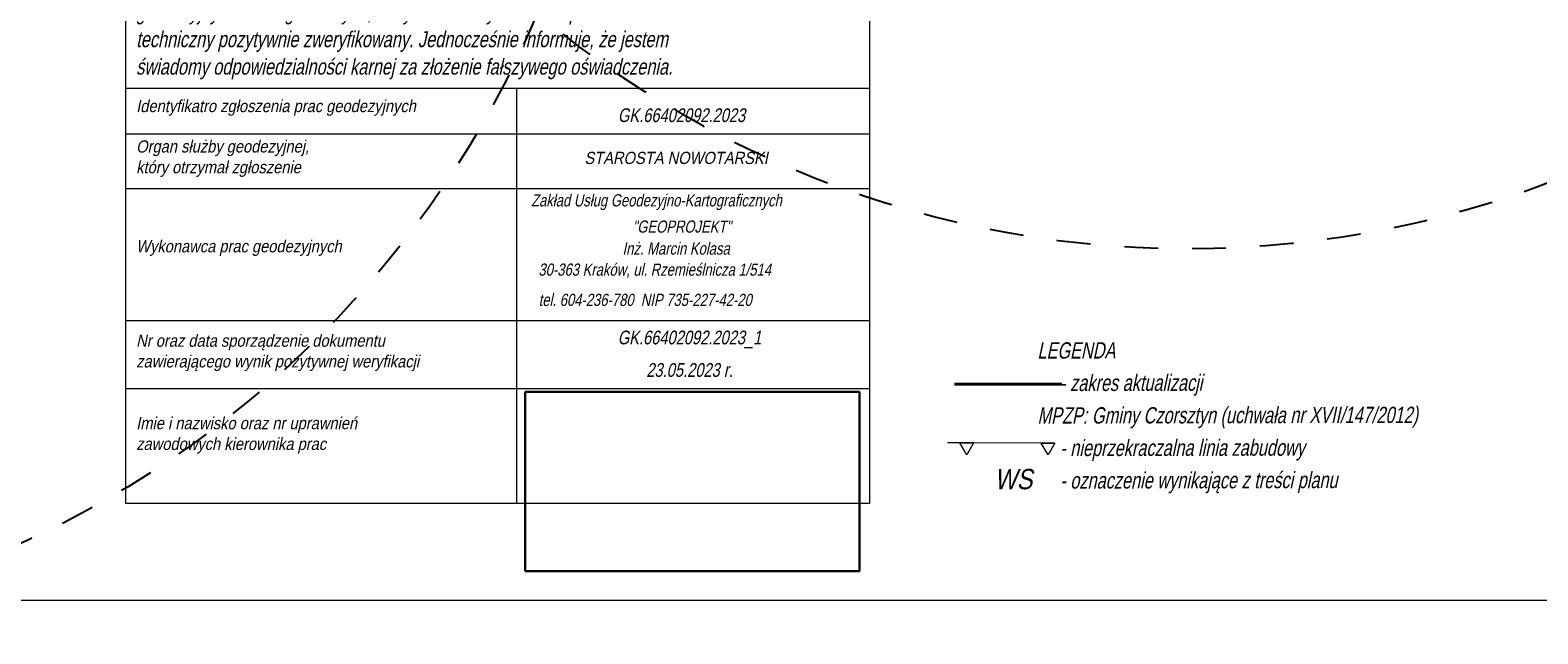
# Model space of a CAD drawing. Header units: metres. Extents: x 7403618 to 7449367, y 5479833 to 5516047.
# Tile 29 of 72: x 7449007 to 7449119, y 5479833 to 5479877. Entities that reach past the tile are written whole.
import ezdxf

# ---------------------------------------------------------------- set-up
doc = ezdxf.new("R2010")
doc.units = ezdxf.units.M
doc.header["$MEASUREMENT"] = 0
doc.header["$XCLIPFRAME"] = 2
doc.linetypes.add('0.5_0.5', pattern=[1, 0.5, -0.5])
doc.linetypes.add('DGN Style 3', pattern=[31.922568, 22.801834, -9.120734])
doc.layers.get('0').update_dxf_attribs({"linetype": 'CONTINUOUS', "lineweight": 9})
for name, color, linetype, lineweight in [('_MAPA-TABELKA', 7, 'CONTINUOUS', 15), ('_MPZP_linie rozgraniczające', 212, 'CONTINUOUS', 15), ('mdcp', 253, 'CONTINUOUS', 5), ('wodociag_proj', 150, 'CONTINUOUS', 25)]:
    doc.layers.add(name, color=color, linetype=linetype, lineweight=lineweight)
doc.layers.add('_NIEDRUK', color=212, linetype='CONTINUOUS', lineweight=100, plot=False)
doc.styles.add('mk2012', font='ITALIC_1250.shx', dxfattribs={"width": 0.8, "height": 0.9})
doc.styles.add('Style-WORKING_1250 I 0.20944', font='WORKING_1250.shx', dxfattribs={"oblique": 12})
picture_1 = doc.add_image_def('image1.jpg', size_in_pixel=(1137, 610))

# ---------------------------------------------------------------- blocks, each defined once
blk = doc.blocks.new('*U31')
at = {"layer": '_MAPA-TABELKA', "color": 212, "linetype": 'Continuous', "lineweight": 13}
for p, q in [((-18.38, -2.07), (-19.31, -2.07)), ((-17.38, -2.07), (-18.38, -2.07)), ((-12.38, -2.08), (-17.38, -2.07)), ((-11.38, -2.08), (-12.38, -2.08))]:
    blk.add_line(p, q, dxfattribs=at)
at = {"layer": '_MAPA-TABELKA', "color": 7, "linetype": 'DGN Style 3', "lineweight": 40, "flags": 128}
blk.add_lwpolyline([(-10.85, 2.27), (-18.78, 2.28)], dxfattribs=at)
at = {"layer": '_MAPA-TABELKA', "color": 212, "linetype": 'Continuous', "lineweight": 13, "flags": 128}
for points in [[(-18.38, -2.07), (-17.38, -2.07), (-17.88, -2.94), (-18.38, -2.07)], [(-12.38, -2.08), (-11.38, -2.08), (-11.88, -2.95), (-12.38, -2.08)]]:
    blk.add_lwpolyline(points, close=True, dxfattribs=at)
at = {"layer": '_MAPA-TABELKA', "color": 7, "linetype": 'Continuous', "lineweight": 13, "insert": (-12.63, -13.01), "char_height": 1.2, "attachment_point": 7, "rotation": 0.1087, "line_spacing_factor": 1.2, "style": 'Style-WORKING_1250 I 0.20944'}
blk.add_mtext('\\H1x;\\W0.75;LEGENDA \\P     - zakres aktualizacji\\PMPZP: Gminy Czorsztyn (uchwała nr XVII/147/2012)\\P     - nieprzekraczalna linia zabudowy\\P     - oznaczenie wynikające z treści planu\\P\\P\\P\\P', dxfattribs=at)
at = {"layer": '_MAPA-TABELKA', "color": 212, "linetype": 'DGN Style 3', "lineweight": 13, "insert": (-13.03, -5.51), "char_height": 1.5, "attachment_point": 9, "rotation": 0.1087, "line_spacing_factor": 0.6, "style": 'mk2012'}
blk.add_mtext('\\FWORKING_1250;\\Q12;\\H1x;\\W0.866667;WS', dxfattribs=at)
blk = doc.blocks.new('MDCP_borek')
at = {"layer": '_MAPA-TABELKA', "color": 7, "linetype": 'Continuous', "lineweight": 13, "ltscale": 1.35}
for p, q in [((82.97, -110.66), (137.87, -110.66)), ((82.97, -110.66), (137.87, -110.66)), ((82.97, -114.03), (137.87, -114.03)), ((82.97, -114.03), (137.87, -114.03)), ((82.97, -118.08), (137.87, -118.08)), ((82.97, -118.08), (137.87, -118.08)), ((82.97, -127.81), (137.87, -127.81)), ((82.97, -127.81), (137.87, -127.81)), ((82.97, -132.84), (137.87, -132.84)), ((82.97, -132.84), (137.87, -132.84))]:
    blk.add_line(p, q, dxfattribs=at)
at = {"layer": '_MAPA-TABELKA', "color": 7, "linetype": 'Continuous', "lineweight": 13, "ltscale": 1.35, "flags": 128}
blk.add_lwpolyline([(82.97, -101.97), (137.87, -101.97), (137.87, -141.33), (82.97, -141.33), (82.97, -101.97)], close=True, dxfattribs=at)
blk.add_lwpolyline([(82.97, -101.97), (137.87, -101.97), (137.87, -141.33), (82.97, -141.33), (82.97, -101.97)], close=True, dxfattribs=at)
blk.add_lwpolyline([(111.82, -110.66), (111.82, -141.33)], dxfattribs=at)
blk.add_lwpolyline([(111.82, -110.66), (111.82, -141.33)], dxfattribs=at)
at = {"layer": '_NIEDRUK', "color": 7, "linetype": 'Continuous', "lineweight": 13, "flags": 128}
blk.add_lwpolyline([(-75, -148.5), (-75, 44.55), (250, 44.55), (250, -148.5), (-75, -148.5)], close=True, dxfattribs=at)
blk.add_lwpolyline([(-75, -148.5), (-75, 44.55), (250, 44.55), (250, -148.5), (-75, -148.5)], close=True, dxfattribs=at)
at = {"layer": '_MAPA-TABELKA', "color": 7, "linetype": 'DGN Style 3', "lineweight": 40}
blk.add_blockref('*U31', (162.94, -134.79), dxfattribs=at)
blk.add_blockref('*U31', (162.94, -134.79), dxfattribs=at)
at = {"layer": '_MAPA-TABELKA', "color": 7, "linetype": 'Continuous', "lineweight": 13, "rotation": 359.9998, "style": 'mk2012'}
for s, insert, char_height, attachment_point, line_spacing_factor in [('\\FWORKING_1250;\\Q12;\\H1x;\\W0.769231;Poświadczam, że niniejszy dokument został opracowany w wyniku prac\\Pgeodezyjnych i kartograficznych, których rezultaty zawiera operat\\Ptechniczny pozytywnie zweryfikowany. Jednocześnie informuje, że jestem\\Pświadomy odpowiedzialności karnej za złożenie fałszywego oświadczenia.', (83.73, -110.02), 1.17, 7, 1.038462), ('\\FWORKING_1250;\\Q12;\\H1x;\\W0.769231;Poświadczam, że niniejszy dokument został opracowany w wyniku prac\\Pgeodezyjnych i kartograficznych, których rezultaty zawiera operat\\Ptechniczny pozytywnie zweryfikowany. Jednocześnie informuje, że jestem\\Pświadomy odpowiedzialności karnej za złożenie fałszywego oświadczenia.', (83.73, -110.02), 1.17, 7, 1.038462), ('\\FWORKING_1250;\\Q12;\\H1x;\\W0.9;Identyfikatro zgłoszenia prac geodezyjnych', (83.73, -112.71), 0.9, 7, 1.02), ('\\FWORKING_1250;\\Q12;\\H1x;\\W0.9;Identyfikatro zgłoszenia prac geodezyjnych', (83.73, -112.71), 0.9, 7, 1.02), ('\\FWORKING_1250;\\Q12;\\H1x;\\W0.9;Organ służby geodezyjnej, \\Pktóry otrzymał zgłoszenie', (83.73, -117.22), 0.9, 7, 1.02), ('\\FWORKING_1250;\\Q12;\\H1x;\\W0.9;Organ służby geodezyjnej, \\Pktóry otrzymał zgłoszenie', (83.73, -117.22), 0.9, 7, 1.02), ('\\FWORKING_1250;\\Q12;\\H1x;\\W0.9;STAROSTA NOWOTARSKI', (123.6, -116.28), 0.9, 8, 1.02), ('\\FWORKING_1250;\\Q12;\\H1x;\\W0.9;STAROSTA NOWOTARSKI', (123.6, -116.28), 0.9, 8, 1.02), ('\\FWORKING_1250;\\Q12;\\H1x;\\W0.9;Wykonawca prac geodezyjnych', (83.73, -123.06), 0.9, 7, 1.02), ('\\FWORKING_1250;\\Q12;\\H1x;\\W0.9;Wykonawca prac geodezyjnych', (83.73, -123.06), 0.9, 7, 1.02), ('\\FWORKING_1250;\\Q12;\\H1x;\\W0.9;Nr oraz data sporządzenie dokumentu\\Pzawierającego wynik pozytywnej weryfikacji', (83.73, -131.56), 0.9, 7, 1.02), ('\\FWORKING_1250;\\Q12;\\H1x;\\W0.9;Nr oraz data sporządzenie dokumentu\\Pzawierającego wynik pozytywnej weryfikacji', (83.73, -131.56), 0.9, 7, 1.02), ('\\FWORKING_1250;\\Q12;\\H1x;\\W0.9;Imie i nazwisko oraz nr uprawnień\\Pzawodowych kierownika prac', (83.73, -137.65), 0.9, 7, 1.02), ('\\FWORKING_1250;\\Q12;\\H1x;\\W0.9;Imie i nazwisko oraz nr uprawnień\\Pzawodowych kierownika prac', (83.73, -137.65), 0.9, 7, 1.02)]:
    blk.add_mtext(s, dxfattribs=dict(at, insert=insert, char_height=char_height, attachment_point=attachment_point, line_spacing_factor=line_spacing_factor))
at = {"layer": '_MAPA-TABELKA', "color": 7, "linetype": 'Continuous', "lineweight": 30, "char_height": 1.0125, "attachment_point": 5, "rotation": 359.9998, "line_spacing_factor": 0.9, "style": 'Style-WORKING_1250 I 0.20944'}
for s, insert in [('\\H1x;\\W0.8;GK.66402092.2023', (124, -112.67)), ('\\H1x;\\W0.8;GK.66402092.2023', (124, -112.67)), ('\\H1x;\\W0.8;GK.66402092.2023_1', (124.59, -129.22)), ('\\H1x;\\W0.8;GK.66402092.2023_1', (124.59, -129.22)), ('\\H1x;\\W0.8;23.05.2023 r.', (124.59, -131.48)), ('\\H1x;\\W0.8;23.05.2023 r.', (124.59, -131.48))]:
    blk.add_mtext(s, dxfattribs=dict(at, insert=insert))
at = {"layer": '_MAPA-TABELKA', "color": 1, "linetype": 'Continuous', "lineweight": 13, "char_height": 0.9, "attachment_point": 7, "line_spacing_factor": 0.72, "style": 'mk2012'}
for s, insert in [('\\FWORKING_1250;\\Q12;\\H1x;\\W0.8;Zakład Usług Geodezyjno-Kartograficznych', (112.89, -119.67)), ('\\FWORKING_1250;\\Q12;\\H1x;\\W0.8;Zakład Usług Geodezyjno-Kartograficznych', (112.89, -119.67)), ('\\FWORKING_1250;\\Q12;\\H1x;\\W0.8;"GEOPROJEKT"', (120.39, -121.35)), ('\\FWORKING_1250;\\Q12;\\H1x;\\W0.8;"GEOPROJEKT"', (120.39, -121.35)), ('\\FWORKING_1250;\\Q12;\\H1x;\\W0.8;Inż. Marcin Kolasa', (119.64, -122.97)), ('\\FWORKING_1250;\\Q12;\\H1x;\\W0.8;Inż. Marcin Kolasa', (119.64, -122.97)), ('\\FWORKING_1250;\\Q12;\\H1x;\\W0.8;30-363 Kraków, ul. Rzemieślnicza 1/514', (113.43, -124.68)), ('\\FWORKING_1250;\\Q12;\\H1x;\\W0.8;30-363 Kraków, ul. Rzemieślnicza 1/514', (113.43, -124.68)), ('\\FWORKING_1250;\\Q12;\\H1x;\\W0.8;tel. 604-236-780  NIP 735-227-42-20', (113.45, -126.76)), ('\\FWORKING_1250;\\Q12;\\H1x;\\W0.8;tel. 604-236-780  NIP 735-227-42-20', (113.45, -126.76))]:
    blk.add_mtext(s, dxfattribs=dict(at, insert=insert))
at = {"layer": '_MPZP_linie rozgraniczające', "color": 212, "linetype": 'Continuous', "lineweight": 30}
image = blk.add_image(picture_1, insert=(112.44, -146.33), size_in_units=(24.69, 13.25), dxfattribs=dict(at, brightness=52, contrast=90))
image.set_boundary_path([(-0.5, -0.5), (-0.5, 609.5), (1136.5, 609.5), (1136.5, -0.5), (-0.5, -0.5)])
image.dxf.flags = 15
image = blk.add_image(picture_1, insert=(112.44, -146.33), size_in_units=(24.69, 13.25), dxfattribs=dict(at, brightness=52, contrast=90))
image.set_boundary_path([(-0.5, -0.5), (-0.5, 609.5), (1136.5, 609.5), (1136.5, -0.5), (-0.5, -0.5)])
image.dxf.flags = 15

msp = doc.modelspace()

# ---------------------------------------------------------------- hatches: boundary and pattern name
at = {"true_color": 0xcd2027, "transparency": 33554597}
h = msp.add_hatch(dxfattribs=at)
h.set_pattern_fill('ANSI37', color=242, scale=3, angle=1.09069)
h.set_pattern_definition([(46.0906926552, (0, 0), (-0.270164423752, 0.260069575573), []), (136.0906926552, (0, 0), (-0.260069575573, -0.270164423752), [])])
edge = h.paths.add_edge_path()
edge.add_arc((7448976.119, 5479874.526), 3, -60.96934, 15.29551, ccw=False)
edge.add_line((7448977.575, 5479871.903), (7448978.47, 5479868.967))
edge.add_line((7448978.47, 5479868.967), (7448980.716, 5479869.641))
edge.add_line((7448980.716, 5479869.641), (7448979.012, 5479875.317))
h.paths.add_polyline_path([(7448996.108, 5479890.401), (7448989.32, 5479888.693), (7448991.747, 5479887.241), (7448991.909, 5479886.574), (7448994.819, 5479887.305), (7448994.657, 5479887.973)])
edge = h.paths.add_edge_path()
edge.add_line((7449014.763, 5479892.692), (7449024.726, 5479895.201))
edge.add_line((7449024.726, 5479895.201), (7449024.923, 5479894.555))
edge.add_line((7449024.923, 5479894.555), (7449028.32, 5479895.414))
edge.add_line((7449028.32, 5479895.414), (7449028.112, 5479896.095))
edge.add_line((7449028.112, 5479896.095), (7449033.905, 5479897.846))
edge.add_line((7449033.905, 5479897.846), (7449033.792, 5479898.193))
edge.add_line((7449033.792, 5479898.193), (7449034.997, 5479900.509))
edge.add_arc((7448963.941, 5480132.365), 242.5, 284.12241, 287.03863, ccw=False)
edge.add_line((7449023.109, 5479897.194), (7449012.291, 5479894.473))
edge.add_line((7449012.291, 5479894.473), (7449014.641, 5479893.136))
edge.add_line((7449014.641, 5479893.136), (7449014.763, 5479892.692))

# ---------------------------------------------------------------- linework, layer by layer
at = {"layer": 'wodociag_proj', "linetype": '0.5_0.5', "ltscale": 5}
for centre in [(7449092.79, 5479936.293), (7448975.664, 5479907.872)]:
    msp.add_circle(centre, 75, dxfattribs=at)

# ---------------------------------------------------------------- block references
at = {"layer": 'mdcp'}
msp.add_blockref('MDCP_borek', (7448931.417, 5479983.823), dxfattribs=at)

doc.saveas('drawing.dxf')
